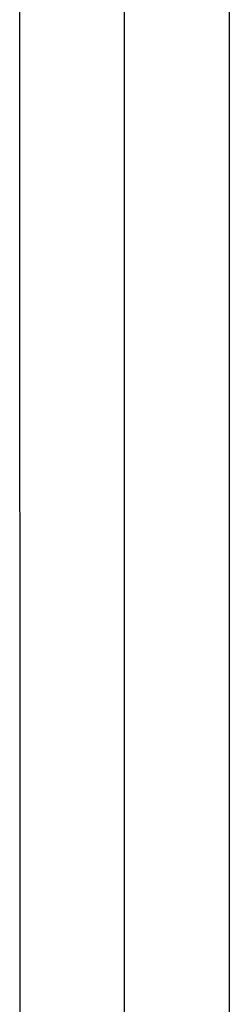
# Model space of a CAD drawing. Header units: millimetres. Extents: x -4577 to 1032787, y -66234 to 201209.
# Tile 122 of 256: x 4365.51 to 4368.73, y -8967.18 to -8952.03. Entities that reach past the tile are written whole.
import ezdxf

# ---------------------------------------------------------------- set-up
doc = ezdxf.new("R2010")
doc.units = ezdxf.units.MM
doc.linetypes.add('510_5_2OG_ELT_1004$0$11-07-22_DS_2OG$0$AUSGEZOGEN', pattern=[0])
doc.layers.add('510_5_2OG_ELT_1004$0$11-07-22_DS_2OG$0$EBENE_1', color=8, linetype='510_5_2OG_ELT_1004$0$11-07-22_DS_2OG$0$AUSGEZOGEN')
doc.layers.add('510_5_2OG_ELT_1004$0$11-07-22_DS_2OG$0$STANDARD', color=8, linetype='510_5_2OG_ELT_1004$0$11-07-22_DS_2OG$0$AUSGEZOGEN')

# ---------------------------------------------------------------- blocks, each defined once
blk = doc.blocks.new('510_5_2OG_ELT_1004')
at = {"layer": '510_5_2OG_ELT_1004$0$11-07-22_DS_2OG$0$EBENE_1'}
for p, q in [((4367.12, -8943.221), (4367.12, -9006.478)), ((4365.534, -9006.523), (4365.513, -8944.539))]:
    blk.add_line(p, q, dxfattribs=at)
at = {"layer": '510_5_2OG_ELT_1004$0$11-07-22_DS_2OG$0$STANDARD', "linetype": '510_5_2OG_ELT_1004$0$11-07-22_DS_2OG$0$AUSGEZOGEN'}
blk.add_line((4368.733, -8929.716), (4368.733, -9138.049), dxfattribs=at)

msp = doc.modelspace()

# ---------------------------------------------------------------- block references
msp.add_blockref('510_5_2OG_ELT_1004', (0, -0.05))

doc.saveas('drawing.dxf')
